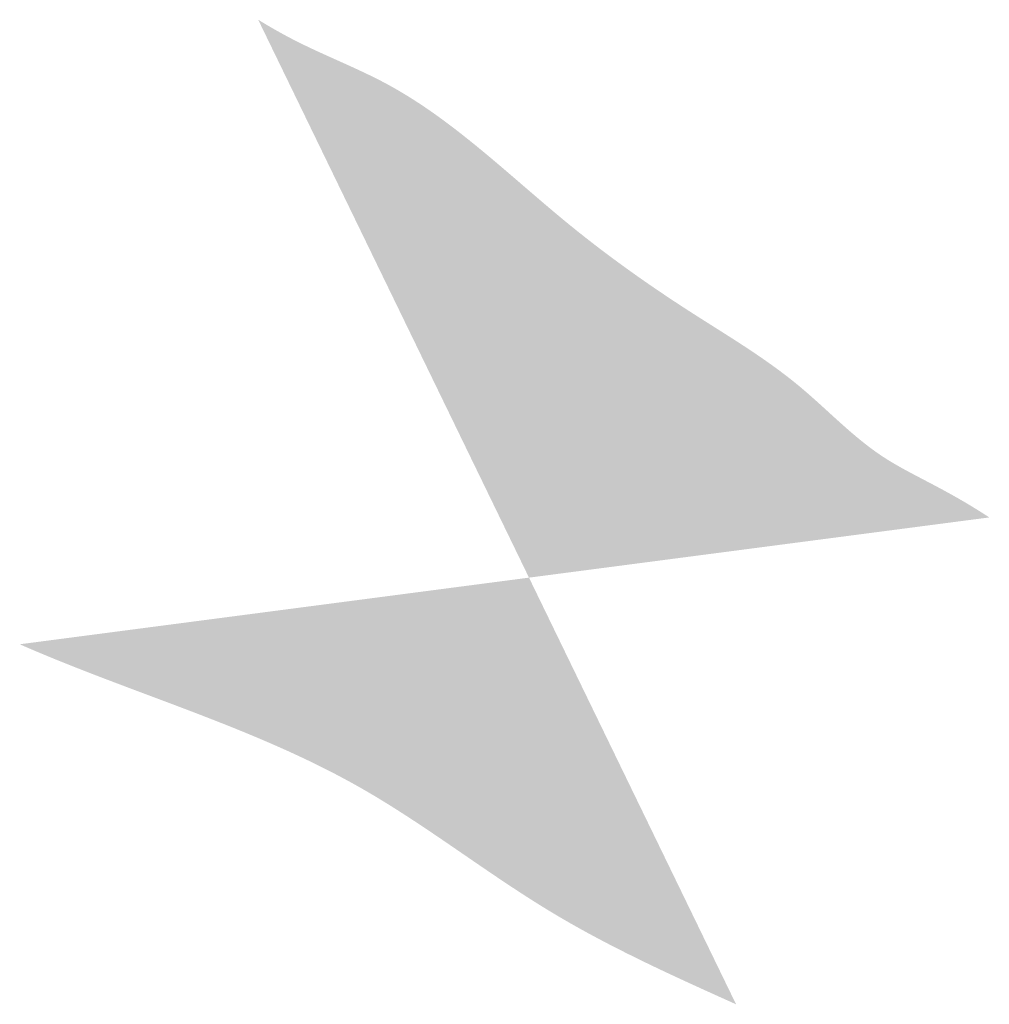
# Model space of a CAD drawing. Header units: millimetres. Extents: x -7675677228 to 21110386688, y -13459664536 to -6719000689.
# Tile 2 of 10: x -3827204566 to -3826569220, y -6734676917 to -6734031940. Entities that reach past the tile are written whole.
import ezdxf

# ---------------------------------------------------------------- set-up
doc = ezdxf.new("R2010")
doc.units = ezdxf.units.MM
doc.header["$MEASUREMENT"] = 0
doc.layers.add('SECTION', color=7, linetype='Continuous')

msp = doc.modelspace()

# ---------------------------------------------------------------- hatches: boundary and pattern name
at = {"layer": 'SECTION', "lineweight": 0, "ltscale": 20000}
h = msp.add_hatch(dxfattribs=at)
h.set_pattern_fill('AR-SAND', color=1, scale=20, style=0)
h.set_pattern_definition([(37.5, (0, 0), (-1.25986716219, 38.53647538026), [0, -30.4, 0, -34, 0, -32.5]), (7.5, (0, 0), (35.39553410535, 56.4429213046), [0, -16.4, 0, -27.4, 0, -10.5]), (327.5, (-24.6, 0), (62.28283723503, 0.11318107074), [0, -10, 0, -36, 0, -47]), (317.5, (-24.6, 0), (60.12253209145, 17.5535112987), [0, -5, 0, -23.6, 0, -27])])
edge = h.paths.add_edge_path()
edge.add_spline(control_points=[(-3826569219.511633, -6734357981.561459), (-3826599464.057316, -6734338161.364928), (-3826643395.617276, -6734321783.504147), (-3826695614.920524, -6734265465.407421), (-3826768811.736076, -6734222470.712038), (-3826838094.382936, -6734173361.845659), (-3826899573.255149, -6734118163.205734), (-3826958046.573385, -6734073165.074682), (-3827013135.493837, -6734052332.668992), (-3827040478.401079, -6734036755.011299), (-3827048292.832852, -6734031939.855829)], knot_values=[6873.6639429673, 6873.6639429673, 6873.6639429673, 6873.6639429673, 74242.3310835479, 146032.5437504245, 232184.6382681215, 328268.8690870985, 400127.9893646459, 480364.275335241, 547535.2886565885, 575176.5190969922, 575176.5190969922, 575176.5190969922, 575176.5190969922], degree=3, periodic=0)
edge.add_spline(control_points=[(-3826735147.331262, -6734676916.565355), (-3826776023.754552, -6734658520.737333), (-3826862942.404685, -6734619404.288019), (-3827002092.471778, -6734508711.611292), (-3827130637.166336, -6734473478.298164), (-3827204566.452903, -6734441079.4217)], knot_values=[0, 0, 0, 0, 134129.3485178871, 285209.4429534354, 526841.3004753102, 526841.3004753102, 526841.3004753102, 526841.3004753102], degree=3, periodic=0)

doc.saveas('drawing.dxf')
